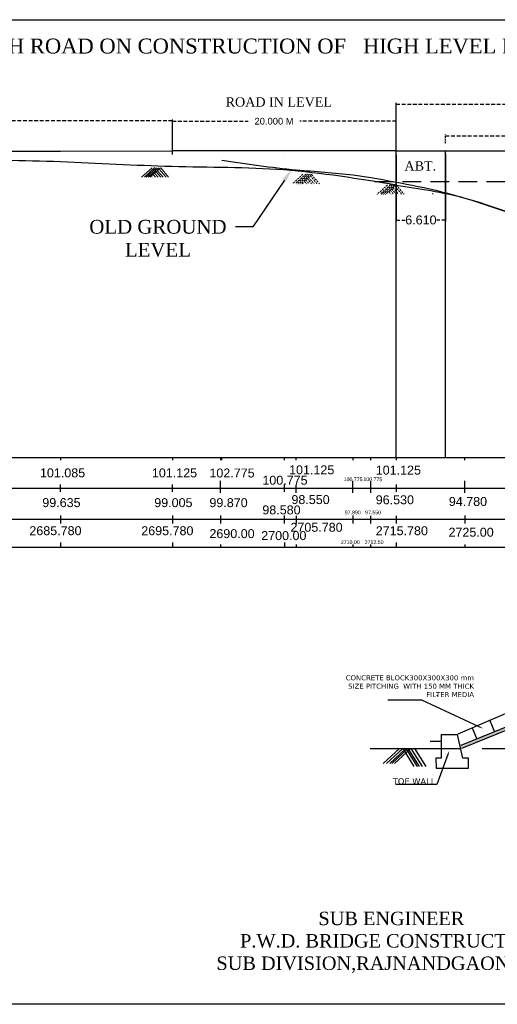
# Model space of a CAD drawing. Header units: metres. Extents: x 3770 to 4463, y -3340 to -3083.
# Tile 2 of 5: x 4032 to 4096, y -3340 to -3208. Entities that reach past the tile are written whole.
import ezdxf
from ezdxf import colors
from ezdxf.entities.mleader import LeaderData, LeaderLine
from ezdxf.math import Vec2, Vec3

# ---------------------------------------------------------------- set-up
doc = ezdxf.new("R2010")
doc.units = ezdxf.units.M
doc.header["$MEASUREMENT"] = 0
for name, pattern in [('ACAD_ISO02W100', [15, 12, -3]), ('DASED', [0.375, 0.25, -0.125]), ('DASHED', [0.75, 0.5, -0.25])]:
    doc.linetypes.add(name, pattern=pattern)
doc.styles.get("Standard").update_dxf_attribs({"font": 'verdana.ttf'})
doc.styles.add('WMF-Arial0', font='arial.ttf')
doc.dimstyles.new('SMALL Standard', dxfattribs={"dimtxt": 0.075, "dimasz": 0.05, "dimexe": 0.18, "dimexo": 0.0625, "dimgap": 0.09, "dimtad": 0, "dimtih": 1, "dimtoh": 1, "dimdec": 3, "dimzin": 0, "dimdsep": 46, "dimtxsty": 'WMF-Arial0', "dimblk": 'ARCHTICK', "dimcen": 0.09, "dimclrt": 256, "dimadec": 0, "dimazin": 0, "dimtfac": 1, "dimtdec": 3, "dimtofl": 0, "dimtmove": 0, "dimatfit": 3, "dimfxl": 0, "dimtolj": 1, "dimtzin": 0, "dimarcsym": 0})

# ---------------------------------------------------------------- blocks, each defined once
blk = doc.blocks.new('_ArchTick')
at = {"color": 0, "linetype": 'ByBlock', "const_width": 0.15}
blk.add_lwpolyline([(-0.5, -0.5), (0.5, 0.5)], dxfattribs=at)
blk = doc.blocks.new('*D9')
at = {"color": 0, "linetype": 'DASED', "lineweight": -2, "transparency": 16777216}
for p, q in [((4088.71, -3224.1), (4088.71, -3222.93)), ((4154.71, -3224.1), (4154.71, -3222.93))]:
    blk.add_line(p, q, dxfattribs=at)
at = {"color": 0, "linetype": 'DASHED', "lineweight": -2, "transparency": 16777216}
for p, q in [((4088.71, -3223.11), (4119.18, -3223.11)), ((4154.71, -3223.11), (4124.25, -3223.11))]:
    blk.add_line(p, q, dxfattribs=at)
at = {"layer": 'Defpoints', "color": 0, "linetype": 'DASED', "transparency": 16777216}
for p in [(4154.71, -3223.11), (4088.71, -3224.16), (4154.71, -3224.16)]:
    blk.add_point(p, dxfattribs=at)
at = {"color": 0, "linetype": 'DASED', "lineweight": -2, "transparency": 16777216, "xscale": 0.05, "yscale": 0.05, "zscale": 0.05, "rotation": 180}
blk.add_blockref('_ArchTick', (4088.71, -3223.11), dxfattribs=at)
at = {"color": 0, "linetype": 'DASED', "lineweight": -2, "transparency": 16777216, "xscale": 0.05, "yscale": 0.05, "zscale": 0.05}
blk.add_blockref('_ArchTick', (4154.71, -3223.11), dxfattribs=at)
at = {"linetype": 'DASED', "lineweight": 9, "transparency": 16777216, "insert": (4121.71, -3223.11), "char_height": 0.075, "attachment_point": 5, "style": 'WMF-Arial0'}
blk.add_mtext('\\A1;{\\H13.333x;66.00 M}', dxfattribs=at)
blk = doc.blocks.new('*D12')
at = {"color": 0, "lineweight": -2, "transparency": 16777216}
for p, q in [((4082.1, -3222.61), (4082.1, -3218.66)), ((4161.32, -3222.61), (4161.32, -3218.66))]:
    blk.add_line(p, q, dxfattribs=at)
at = {"color": 0, "linetype": 'DASHED', "lineweight": -2, "transparency": 16777216}
for p, q in [((4082.1, -3218.84), (4116.53, -3218.84)), ((4161.32, -3218.84), (4126.89, -3218.84))]:
    blk.add_line(p, q, dxfattribs=at)
at = {"layer": 'Defpoints', "color": 0, "transparency": 16777216}
for p in [(4161.32, -3218.84), (4082.1, -3222.67), (4161.32, -3222.67)]:
    blk.add_point(p, dxfattribs=at)
at = {"color": 0, "lineweight": -2, "transparency": 16777216, "xscale": 0.05, "yscale": 0.05, "zscale": 0.05, "rotation": 180}
blk.add_blockref('_ArchTick', (4082.1, -3218.84), dxfattribs=at)
at = {"color": 0, "lineweight": -2, "transparency": 16777216, "xscale": 0.05, "yscale": 0.05, "zscale": 0.05}
blk.add_blockref('_ArchTick', (4161.32, -3218.84), dxfattribs=at)
at = {"lineweight": 15, "transparency": 16777216, "insert": (4121.71, -3218.84), "char_height": 0.075, "attachment_point": 5, "style": 'WMF-Arial0'}
blk.add_mtext('\\A1;{\\H24x;79.220 M}', dxfattribs=at)
blk = doc.blocks.new('*D1')
at = {"color": 0, "lineweight": -2, "transparency": 16777216}
for p, q in [((4082.1, -3225.66), (4082.1, -3234.56)), ((4088.71, -3225.51), (4088.71, -3234.56))]:
    blk.add_line(p, q, dxfattribs=at)
at = {"color": 0, "linetype": 'DASHED', "lineweight": -2, "transparency": 16777216}
for p, q in [((4082.1, -3234.38), (4083.29, -3234.38)), ((4088.71, -3234.38), (4087.52, -3234.38))]:
    blk.add_line(p, q, dxfattribs=at)
at = {"layer": 'Defpoints', "color": 0, "lineweight": 30, "transparency": 16777216}
for p in [(4082.1, -3225.6), (4088.71, -3225.45), (4088.71, -3234.38)]:
    blk.add_point(p, dxfattribs=at)
at = {"color": 0, "lineweight": -2, "transparency": 16777216, "xscale": 0.05, "yscale": 0.05, "zscale": 0.05, "rotation": 180}
blk.add_blockref('_ArchTick', (4082.1, -3234.38), dxfattribs=at)
at = {"color": 0, "lineweight": -2, "transparency": 16777216, "xscale": 0.05, "yscale": 0.05, "zscale": 0.05}
blk.add_blockref('_ArchTick', (4088.71, -3234.38), dxfattribs=at)
at = {"lineweight": 30, "transparency": 16777216, "insert": (4085.41, -3234.38), "char_height": 0.075, "attachment_point": 5, "style": 'WMF-Arial0'}
blk.add_mtext('\\A1;{\\H16x;6.610}', dxfattribs=at)
blk = doc.blocks.new('*D5')
at = {"color": 0, "lineweight": -2, "transparency": 16777216}
for p, q in [((4052.1, -3225.6), (4052.1, -3220.96)), ((4082.1, -3225.54), (4082.1, -3220.96))]:
    blk.add_line(p, q, dxfattribs=at)
at = {"color": 0, "linetype": 'DASHED', "lineweight": -2, "transparency": 16777216}
for p, q in [((4052.1, -3221.14), (4062.27, -3221.14)), ((4082.1, -3221.14), (4069.18, -3221.14))]:
    blk.add_line(p, q, dxfattribs=at)
at = {"layer": 'Defpoints', "color": 0, "transparency": 16777216}
for p in [(4082.1, -3221.14), (4052.1, -3225.66), (4082.1, -3225.6)]:
    blk.add_point(p, dxfattribs=at)
at = {"color": 0, "lineweight": -2, "transparency": 16777216, "xscale": 0.05, "yscale": 0.05, "zscale": 0.05, "rotation": 180}
blk.add_blockref('_ArchTick', (4052.1, -3221.14), dxfattribs=at)
at = {"color": 0, "lineweight": -2, "transparency": 16777216, "xscale": 0.05, "yscale": 0.05, "zscale": 0.05}
blk.add_blockref('_ArchTick', (4082.1, -3221.14), dxfattribs=at)
at = {"lineweight": 13, "transparency": 16777216, "insert": (4065.73, -3221.14), "char_height": 0.9, "attachment_point": 5, "style": 'WMF-Arial0'}
blk.add_mtext('\\A1;20.000 M', dxfattribs=at)
blk = doc.blocks.new('*D6')
at = {"color": 0, "lineweight": -2, "transparency": 16777216}
for p, q in [((3812.1, -3224.82), (3812.1, -3220.92)), ((4052.1, -3225.04), (4052.1, -3220.92))]:
    blk.add_line(p, q, dxfattribs=at)
at = {"color": 0, "linetype": 'DASHED', "lineweight": -2, "transparency": 16777216}
for p, q in [((3812.1, -3221.1), (3927.35, -3221.1)), ((4052.1, -3221.1), (3936.85, -3221.1))]:
    blk.add_line(p, q, dxfattribs=at)
at = {"layer": 'Defpoints', "color": 0, "transparency": 16777216}
for p in [(4052.1, -3221.1), (3812.1, -3224.88), (4052.1, -3225.1)]:
    blk.add_point(p, dxfattribs=at)
at = {"color": 0, "lineweight": -2, "transparency": 16777216, "xscale": 0.05, "yscale": 0.05, "zscale": 0.05, "rotation": 180}
blk.add_blockref('_ArchTick', (3812.1, -3221.1), dxfattribs=at)
at = {"color": 0, "lineweight": -2, "transparency": 16777216, "xscale": 0.05, "yscale": 0.05, "zscale": 0.05}
blk.add_blockref('_ArchTick', (4052.1, -3221.1), dxfattribs=at)
at = {"lineweight": 13, "transparency": 16777216, "insert": (3932.1, -3221.1), "char_height": 0.075, "attachment_point": 5, "style": 'WMF-Arial0'}
blk.add_mtext('\\A1;{\\H24x;160.00M}', dxfattribs=at)

msp = doc.modelspace()

# ---------------------------------------------------------------- hatches: boundary and pattern name
h = msp.add_hatch()
h.set_pattern_fill('HONEY', color=256, scale=0.9, style=0)
h.set_pattern_definition([(0, (4107.42789, -3298.4624), (0.16875, 0.09742786), [0.1125, -0.225]), (120, (4107.42789, -3298.4624), (-0.16875, 0.09742786), [0.1125, -0.225]), (60, (4107.42789, -3298.4624), (4e-10, 0.1948557), [-0.225, 0.1125])])
h.paths.add_polyline_path([(4107.4279, -3298.4624), (4106.3423, -3298.4624), (4090.7419, -3304.8401), (4090.8375, -3305.2449)])

# ---------------------------------------------------------------- linework, layer by layer
at = {"color": 1}
for p, q in [((4022.1028, -3225.1749), (4037.1028, -3225.1368)), ((4037.1028, -3225.1368), (4052.1028, -3225.1013)), ((4082.1028, -3225.0996), (4052.1028, -3225.1013)), ((4082.1028, -3266.2246), (4082.1028, -3225.0996)), ((4082.1028, -3225.0996), (4088.7128, -3225.0996)), ((4088.7128, -3225.0996), (4154.7128, -3225.0996)), ((4088.7128, -3266.2273), (4088.7128, -3225.1023)), ((4082.1028, -3266.2246), (4082.1028, -3229.6946)), ((3802.0311, -3270.3488), (4052.04, -3270.3488)), ((4052.04, -3270.349), (4451.673, -3270.349)), ((4067.04, -3270.3496), (4451.673, -3270.3496)), ((3802.0311, -3274.4732), (4052.04, -3274.4732)), ((4052.04, -3274.4735), (4451.673, -3274.4735)), ((4067.04, -3274.474), (4451.673, -3274.474)), ((3802.0311, -3278.257), (4451.673, -3278.2557))]:
    msp.add_line(p, q, dxfattribs=at)
at = {"lineweight": 30}
for p, q in [((4067.1028, -3225.6023), (4067.1028, -3225.6023)), ((4082.1028, -3266.2273), (4082.1028, -3225.6023)), ((4088.7128, -3266.2273), (4088.7128, -3225.6023)), ((4037.1028, -3266.2218), (4037.1028, -3266.5945)), ((4052.1028, -3266.2236), (4052.1028, -3266.5964)), ((4067.1028, -3266.2241), (4067.1028, -3266.5969)), ((4082.1028, -3266.2273), (4082.1028, -3266.6)), ((4037.0806, -3269.8516), (4037.0806, -3270.8409)), ((4052.0806, -3269.8534), (4052.0806, -3270.8427)), ((4067.0806, -3269.8539), (4067.0806, -3270.8432)), ((4082.0806, -3269.8571), (4082.0806, -3270.8464)), ((4037.1079, -3274.0148), (4037.1079, -3275.0841)), ((4052.1079, -3274.0166), (4052.1079, -3275.0859)), ((4067.1079, -3274.0171), (4067.1079, -3275.0864)), ((4082.1079, -3274.0203), (4082.1079, -3275.0896)), ((4037.1138, -3277.616), (4037.1138, -3278.2535)), ((4052.1138, -3277.6178), (4052.1138, -3278.2554)), ((4067.1138, -3277.6183), (4067.1138, -3278.2559)), ((4082.1138, -3277.6215), (4082.1138, -3278.259))]:
    msp.add_line(p, q, dxfattribs=at)
at = {"color": 2, "linetype": 'DASED', "lineweight": 9}
for p, q in [((4088.7128, -3266.2246), (4088.7128, -3225.4496)), ((4069.5585, -3229.4157), (4069.6425, -3229.5131)), ((4069.8068, -3229.2015), (4070.0757, -3229.5131)), ((4069.952, -3228.9775), (4070.4143, -3229.5131)), ((4088.7128, -3266.2273), (4088.7128, -3229.7773)), ((4086.9743, -3230.8314), (4087.0583, -3230.9288))]:
    msp.add_line(p, q, dxfattribs=at)
at = {"lineweight": 0}
for p, q in [((4049.3807, -3227.3653), (4047.9711, -3228.646)), ((4049.7736, -3227.341), (4048.3641, -3228.6217)), ((4049.9872, -3227.3653), (4048.5777, -3228.646)), ((4050.252, -3227.3653), (4048.8425, -3228.646)), ((4050.5077, -3227.3629), (4049.0982, -3228.6435)), ((4050.5077, -3227.3751), (4049.0982, -3228.6557)), ((4050.3551, -3227.5588), (4051.2787, -3228.6289)), ((4050.5354, -3227.4032), (4051.5932, -3228.6289)), ((4049.3326, -3228.5315), (4049.4166, -3228.6289)), ((4049.5809, -3228.3173), (4049.8498, -3228.6289)), ((4049.7261, -3228.0933), (4050.1883, -3228.6289)), ((4049.9396, -3227.9277), (4050.5448, -3228.6289)), ((4050.1144, -3227.7665), (4050.8587, -3228.6289))]:
    msp.add_line(p, q, dxfattribs=at)
at = {"color": 0, "linetype": 'DASED', "lineweight": 9}
for p, q in [((4069.6066, -3228.2495), (4068.197, -3229.5302)), ((4069.9995, -3228.2252), (4068.59, -3229.5059)), ((4070.2131, -3228.2495), (4068.8036, -3229.5302)), ((4070.4779, -3228.2495), (4069.0684, -3229.5302)), ((4070.7336, -3228.2471), (4069.3241, -3229.5277)), ((4070.7336, -3228.2593), (4069.3241, -3229.5399)), ((4070.1656, -3228.8119), (4070.7707, -3229.5131)), ((4070.3403, -3228.6507), (4071.0846, -3229.5131)), ((4070.5811, -3228.443), (4071.5046, -3229.5131)), ((4070.7613, -3228.2874), (4071.8192, -3229.5131))]:
    msp.add_line(p, q, dxfattribs=at)
at = {"color": 1, "linetype": 'DASED', "ltscale": 10}
msp.add_line((4079.1986, -3229.2246), (4185.8125, -3229.2246), dxfattribs=at)
at = {"linetype": 'DASED', "lineweight": 9}
for p, q in [((4080.948, -3229.6594), (4079.5385, -3230.9401)), ((4081.341, -3229.6351), (4079.9314, -3230.9157)), ((4081.5545, -3229.6594), (4080.145, -3230.9401)), ((4081.8194, -3229.6594), (4080.4098, -3230.9401)), ((4082.0751, -3229.6569), (4080.6656, -3230.9376)), ((4082.0751, -3229.6691), (4080.6656, -3230.9498)), ((4081.507, -3230.2218), (4082.1121, -3230.923)), ((4081.6818, -3230.0606), (4082.426, -3230.923)), ((4081.9225, -3229.8528), (4082.8461, -3230.923)), ((4082.1028, -3229.6973), (4083.1606, -3230.923)), ((4081.1482, -3230.6114), (4081.4172, -3230.923)), ((4081.2934, -3230.3874), (4081.7557, -3230.923))]:
    msp.add_line(p, q, dxfattribs=at)
at = {"color": 5, "lineweight": 13}
msp.add_line((4082.1028, -3266.2273), (4082.1028, -3229.6973), dxfattribs=at)
for p, q in [((3802.0311, -3266.2243), (4052.04, -3266.2243)), ((4052.04, -3266.2246), (4451.673, -3266.2246)), ((4067.04, -3266.2251), (4451.673, -3266.2251)), ((4106.3423, -3296.4374), (4090.3792, -3303.3055)), ((4106.3423, -3298.4624), (4090.7419, -3304.8401)), ((4107.4279, -3298.4624), (4090.8375, -3305.2449)), ((4094.6497, -3301.4682), (4095.2712, -3302.9885)), ((4092.2812, -3302.4872), (4092.885, -3303.964))]:
    msp.add_line(p, q)
at = {"linetype": 'ByBlock', "lineweight": -2}
msp.add_line((4087.7034, -3298.1655), (4087.5414, -3298.1655), dxfattribs=at)
at = {"linetype": 'ACAD_ISO02W100'}
for p, q in [((4088.1424, -3303.3802), (4088.1424, -3306.5108)), ((4088.1474, -3303.3801), (4090.3013, -3303.3391)), ((4091.0507, -3306.5108), (4090.3013, -3303.3391)), ((4078.614, -3305.2365), (4144.4581, -3305.2048)), ((4082.5386, -3305.2458), (4080.3578, -3307.2447)), ((4082.9805, -3305.2456), (4080.7997, -3307.2445)), ((4083.4129, -3305.2456), (4081.232, -3307.2445)), ((4083.6759, -3305.2452), (4081.4951, -3307.2441)), ((4084.0759, -3305.2452), (4081.8951, -3307.2441)), ((4082.9805, -3305.2456), (4084.4838, -3307.64)), ((4083.4127, -3305.2454), (4084.916, -3307.6398)), ((4083.6759, -3305.2452), (4085.1792, -3307.6397)), ((4084.0758, -3305.245), (4085.5791, -3307.6395)), ((4084.5725, -3305.2447), (4086.0758, -3307.6392)), ((4086.6697, -3304.2652), (4088.1424, -3304.2644)), ((4090.4342, -3304.2652), (4090.4342, -3304.2652)), ((4088.1424, -3306.5108), (4087.4273, -3306.5242)), ((4087.4273, -3306.5242), (4087.4388, -3307.8828)), ((4091.8051, -3306.5108), (4091.0507, -3306.5108)), ((4091.8051, -3307.8828), (4091.8051, -3306.5108)), ((4087.4388, -3307.8828), (4091.8051, -3307.8828))]:
    msp.add_line(p, q, dxfattribs=at)
at = {"lineweight": 30}
msp.add_lwpolyline([(3769.7238, -3207.5237), (4462.8017, -3207.5237), (4462.8017, -3339.5321), (3769.7238, -3339.5321)], close=True, dxfattribs=at)
at = {"color": 2}
for points in [[(4058.5971, -3266.5974), (4058.5971, -3266.2246)], [(4076.3186, -3266.5974), (4076.3186, -3266.2246)], [(4078.7128, -3266.6), (4078.7128, -3266.2273)], [(4091.3186, -3266.5974), (4091.3186, -3266.2246)], [(4058.5748, -3270.6689), (4058.5748, -3269.5996)], [(4058.5749, -3269.7914), (4058.5749, -3269.3616)], [(4058.5749, -3269.7914), (4058.5749, -3269.3616)], [(4076.2964, -3269.7913), (4076.2964, -3269.3615)], [(4076.2964, -3269.7913), (4076.2964, -3269.3615)], [(4076.2964, -3270.6688), (4076.2964, -3269.5995)], [(4078.6906, -3269.794), (4078.6906, -3269.3642)], [(4078.6906, -3269.794), (4078.6906, -3269.3642)], [(4078.6906, -3270.6715), (4078.6906, -3269.6022)], [(4058.5748, -3270.9637), (4058.5748, -3269.8944)], [(4076.2964, -3270.9636), (4076.2964, -3269.8944)], [(4078.6906, -3270.9663), (4078.6906, -3269.897)], [(4091.2964, -3270.9637), (4091.2964, -3269.8944)], [(4058.6022, -3275.087), (4058.6022, -3274.0177)], [(4076.3237, -3275.0869), (4076.3237, -3274.0176)], [(4078.7179, -3275.0896), (4078.7179, -3274.0203)], [(4058.6022, -3278.2565), (4058.6022, -3277.9041)], [(4076.3237, -3278.3339), (4076.3237, -3277.904)], [(4078.7179, -3278.3366), (4078.7179, -3277.9067)], [(4091.3237, -3278.3339), (4091.3237, -3277.9041)]]:
    msp.add_lwpolyline(points, dxfattribs=at)
for points in [[(4058.7128, -3266.6), (4058.7128, -3266.2273)], [(4068.7128, -3266.6), (4068.7128, -3266.2273)], [(4068.6906, -3270.9663), (4068.6906, -3269.897)], [(4068.7179, -3275.0896), (4068.7179, -3274.0203)], [(4068.7179, -3278.3366), (4068.7179, -3277.9067)]]:
    msp.add_lwpolyline(points)
at = {"color": 7}
for points in [[(4091.2964, -3269.7913), (4091.2964, -3269.3615)], [(4091.2964, -3269.7913), (4091.2964, -3269.3615)], [(4091.2964, -3270.6688), (4091.2964, -3269.5995)]]:
    msp.add_lwpolyline(points, dxfattribs=at)
at = {"color": 0}
msp.add_lwpolyline([(4091.3237, -3275.0869), (4091.3237, -3274.0176)], dxfattribs=at)
at = {"color": 1}
for points in [[(4082.1028, -3229.6973), (4067.04, -3227.6751), (4052.04, -3227.2193), (4037.1028, -3226.5868), (4022.1028, -3226.3599), (4007.1028, -3226.3599), (3992.1028, -3226.0763), (3977.1028, -3225.7823), (3962.1028, -3225.5323), (3947.1028, -3225.5623), (3932.1028, -3225.3862), (3917.1028, -3225.4623), (3902.1028, -3225.5073), (3887.1028, -3225.57), (3872.1028, -3225.6273), (3857.1028, -3225.6573), (3842.1028, -3225.6823), (3827.1028, -3225.7151), (3812.1028, -3225.7351)], [(4082.1028, -3229.6973), (4091.3186, -3231.4446), (4106.3186, -3235.4146), (4116.3186, -3234.1846), (4131.3186, -3231.2746), (4146.3186, -3230.3746), (4161.3228, -3229.5596)]]:
    msp.add_spline(points, degree=3, dxfattribs=at)
at = {"color": 5}
for points in [[(4058.7128, -3226.3573), (4068.7128, -3227.6473), (4076.3186, -3228.3346), (4078.7128, -3228.6773)], [(4078.7128, -3228.6773), (4091.3186, -3231.4446), (4106.3186, -3235.4146), (4116.3186, -3234.1846), (4131.3186, -3231.2746), (4136.3186, -3230.8246), (4146.3186, -3230.3746), (4154.289, -3229.7755)]]:
    msp.add_spline(points, degree=3, dxfattribs=at)

# ---------------------------------------------------------------- texts
at = {"style": 'WMF-Arial0'}
for s, p in [('101.085', (4034.3593, -3268.8812)), ('101.125', (4049.3593, -3268.883)), ('101.125', (4067.7436, -3268.473)), ('101.125', (4079.3593, -3268.5112)), ('99.635', (4034.675, -3272.8721)), ('99.005', (4049.675, -3272.8739)), ('98.550', (4068.0593, -3272.4639)), ('96.530', (4079.3593, -3272.4904)), ('2705.780', (4067.9306, -3276.175)), ('2685.780', (4032.9365, -3276.635)), ('2695.780', (4047.9365, -3276.6368)), ('2715.780', (4079.3593, -3276.6399))]:
    msp.add_text(s, height=1.2, dxfattribs=at).set_placement(p)
at = {"color": 2, "style": 'WMF-Arial0'}
for s, height, p in [('102.775', 1.2, (4057.0692, -3268.8979)), ('100.775', 1.2, (4064.1636, -3269.8702)), ('100.775', 0.5, (4075.0666, -3269.3932)), ('100.775', 0.5, (4077.7057, -3269.3932)), ('99.870', 1.2, (4057.0692, -3272.8771)), ('94.780', 1.2, (4089.1546, -3272.714)), ('98.580', 1.2, (4064.1636, -3273.8494)), ('97.890', 0.5, (4075.2069, -3273.8334)), ('97.550', 0.5, (4077.9379, -3273.8334)), ('2690.00', 1.2, (4057.0692, -3277.0266)), ('2700.00', 1.2, (4064.0122, -3277.293)), ('2725.00', 1.2, (4089.1128, -3276.8372)), ('2710.00', 0.5, (4074.6868, -3277.8211)), ('2712.50', 0.5, (4077.8804, -3277.8211))]:
    msp.add_text(s, height=height, dxfattribs=at).set_placement(p)
for s, insert, char_height, width, attachment_point in [('\\pt36.82;{\\fTimes New Roman|b0|i0|c0|p18; L- SEC.  OF  APROACH ROAD ON CONSTRUCTION OF   HIGH LEVEL BRIDGE ACROSS \\LMUSKA NALA\\l ON KHAIRAGARH  BYPASS  ROAD ON RAJNANDGAON -  KAWARDHA RAOD.}', (4125.1424, -3210.0563), 2, 289.165947, 2), ('CONCRETE BLOCK300X300X300 mm SIZE PITCHING  WITH 150 MM THICK FILTER MEDIA', (4092.5287, -3295.4205), 0.675, 18.73441, 3), ('\\pt30.58;{\\fTimes New Roman|b0|i0|c0|p18;SUB ENGINEER\\P\\pt24.464;P.W.D. BRIDGE CONSTRUCTION \\PSUB DIVISION,RAJNANDGAON (C.G.)}', (4081.459, -3327.1201), 1.8, 55.222478, 2)]:
    msp.add_mtext(s, dxfattribs=dict(insert=insert, char_height=char_height, width=width, attachment_point=attachment_point))
at = {"linetype": 'DASED', "lineweight": 9, "char_height": 1.25, "attachment_point": 2}
for s, insert, width in [('{\\fTimes New Roman|b0|i0|c0|p18;ROAD IN LEVEL}', (4066.3702, -3217.9248), 18.869201), ('{\\fTimes New Roman|b0|i0|c0|p18;ABT.}', (4085.3286, -3226.5009), 4.065141)]:
    msp.add_mtext(s, dxfattribs=dict(at, insert=insert, width=width))
at = {"color": 5, "linetype": 'DASED', "lineweight": 9, "insert": (4050.1688, -3234.3633), "char_height": 1.85, "width": 26.199592, "attachment_point": 2}
msp.add_mtext('{\\fTimes New Roman|b0|i0|c0|p18;OLD GROUND LEVEL}', dxfattribs=at)

# ---------------------------------------------------------------- dimensions: what is measured, and where the dimension line sits
at = {"lineweight": 15}
dim = msp.add_linear_dim(base=(4161.3207, -3218.8359), p1=(4082.1007, -3222.6691), p2=(4161.3207, -3222.6691), text='{\\H24x;79.220 M}', dimstyle='SMALL Standard', dxfattribs=at)
dim.commit()
dim.dimension.update_dxf_attribs({"geometry": '*D12', "text_midpoint": (4121.7107, -3218.8359)})
at = {"lineweight": 13}
dim = msp.add_linear_dim(base=(4052.1028, -3221.0993), p1=(3812.1028, -3224.885), p2=(4052.1028, -3225.1013), text='{\\H24x;160.00M}', dimstyle='SMALL Standard', dxfattribs=at)
dim.commit()
dim.dimension.update_dxf_attribs({"geometry": '*D6', "text_midpoint": (3932.1028, -3221.0993)})
dim = msp.add_linear_dim(base=(4082.1028, -3221.1387), p1=(4052.1041, -3225.6648), p2=(4082.1028, -3225.6023), text='20.000 M', dimstyle='SMALL Standard', override={"dimtxt": 0.9, "dimgap": 0.9}, dxfattribs=at)
dim.commit()
dim.dimension.update_dxf_attribs({"geometry": '*D5', "text_midpoint": (4065.7269, -3221.1387), "dimtype": 160})
at = {"color": 0, "linetype": 'DASED', "lineweight": 9}
dim = msp.add_linear_dim(base=(4154.7128, -3223.1092), p1=(4088.7128, -3224.1581), p2=(4154.7128, -3224.1581), text='{\\H13.333x;66.00 M}', dimstyle='SMALL Standard', dxfattribs=at)
dim.commit()
dim.dimension.update_dxf_attribs({"geometry": '*D9', "text_midpoint": (4121.7128, -3223.1092)})
at = {"lineweight": 30}
dim = msp.add_linear_dim(base=(4088.7128, -3234.3835), p1=(4082.1028, -3225.6023), p2=(4088.7128, -3225.4496), text='{\\H16x;<>}', dimstyle='SMALL Standard', dxfattribs=at)
dim.commit()
dim.dimension.update_dxf_attribs({"geometry": '*D1', "text_midpoint": (4085.4078, -3234.3835)})

# ---------------------------------------------------------------- leaders
at = {"color": 0, "linetype": 'DASED', "lineweight": 9}
ml = msp.add_multileader_mtext('Standard', dxfattribs=at)
ml.set_content('')
ml.set_leader_properties()
ml.build(insert=Vec2(0, 0))
ml.multileader.update_dxf_attribs({"text_right_attachment_type": 6, "dogleg_length": 0.36, "arrow_head_size": 1.8})
ctx = ml.context
ctx.base_point, ctx.char_height, ctx.arrow_head_size, ctx.landing_gap_size, ctx.plane_origin = Vec3(4060.4689, -3235.2242), 0.18, 1.8, 0.09, Vec3(4068.128, -3228.374)
ctx.right_attachment, ctx.text_align_type = 6, 2
notes = []
notes.append((ctx, [(1, (1, 1, 0), (4062.907, -3235.3142), (-1, 0), 2.2581, [(0, [(4068.128, -3227.5378)], 0, [])])]))
ctx.mtext.insert, ctx.mtext.alignment, ctx.mtext.flow_direction = Vec3(4060.5589, -3235.1342), 3, 5
ml = msp.add_multileader_mtext('Standard')
ml.set_content('', color=256)
ml.set_leader_properties()
ml.build(insert=Vec2(0, 0))
ml.multileader.update_dxf_attribs({"text_right_attachment_type": 6, "dogleg_length": 0.36, "arrow_head_size": 0.5625})
ctx = ml.context
ctx.base_point, ctx.char_height, ctx.arrow_head_size, ctx.landing_gap_size, ctx.plane_origin = Vec3(4080.9196, -3298.7029), 0.081, 0.5625, 0.0405, Vec3(4093.7498, -3302.5606)
ctx.right_attachment, ctx.text_align_type = 6, 2
notes.append((ctx, [(0, (1, 1, 0), (4085.5214, -3298.7434), (-1, 0), 4.5208, [(0, [(4093.7498, -3302.5606)], 0, [])])]))
ctx.mtext.insert, ctx.mtext.alignment, ctx.mtext.flow_direction = Vec3(4080.9601, -3298.6624), 3, 5
ml = msp.add_multileader_mtext('Standard')
ml.set_content('TOE WALL', color=256)
ml.set_leader_properties()
ml.build(insert=Vec2(0, 0))
ml.multileader.update_dxf_attribs({"text_right_attachment_type": 6, "dogleg_length": 0.36, "arrow_head_size": 0.5625})
ctx = ml.context
ctx.base_point, ctx.char_height, ctx.arrow_head_size, ctx.landing_gap_size, ctx.plane_origin = Vec3(4071.6271, -3309.4936), 0.81, 0.5625, 0.0405, Vec3(4089.2241, -3305.5276)
ctx.right_attachment, ctx.text_align_type = 6, 2
notes.append((ctx, [(0, (1, 1, 0), (4087.551, -3310.0522), (-1, 0), 0.162, [(0, [(4089.2241, -3305.5276)], 0, [])])]))
ctx.mtext.insert, ctx.mtext.width, ctx.mtext.alignment, ctx.mtext.flow_direction = Vec3(4087.3485, -3309.2253), 15.680893, 3, 5
for ctx, leaders in notes:
    for number, flags, end, landing, length, lines in leaders:
        leader = LeaderData()
        leader.index, (leader.has_last_leader_line, leader.has_dogleg_vector, leader.attachment_direction) = number, flags
        leader.last_leader_point, leader.dogleg_vector, leader.dogleg_length = Vec3(end), Vec3(landing), length
        for number, points, colour, breaks in lines:
            line = LeaderLine()
            line.index, line.vertices, line.color, line.breaks = number, Vec3.list(points), colors.encode_raw_color(colour), breaks
            leader.lines.append(line)
        ctx.leaders.append(leader)

doc.saveas('drawing.dxf')
